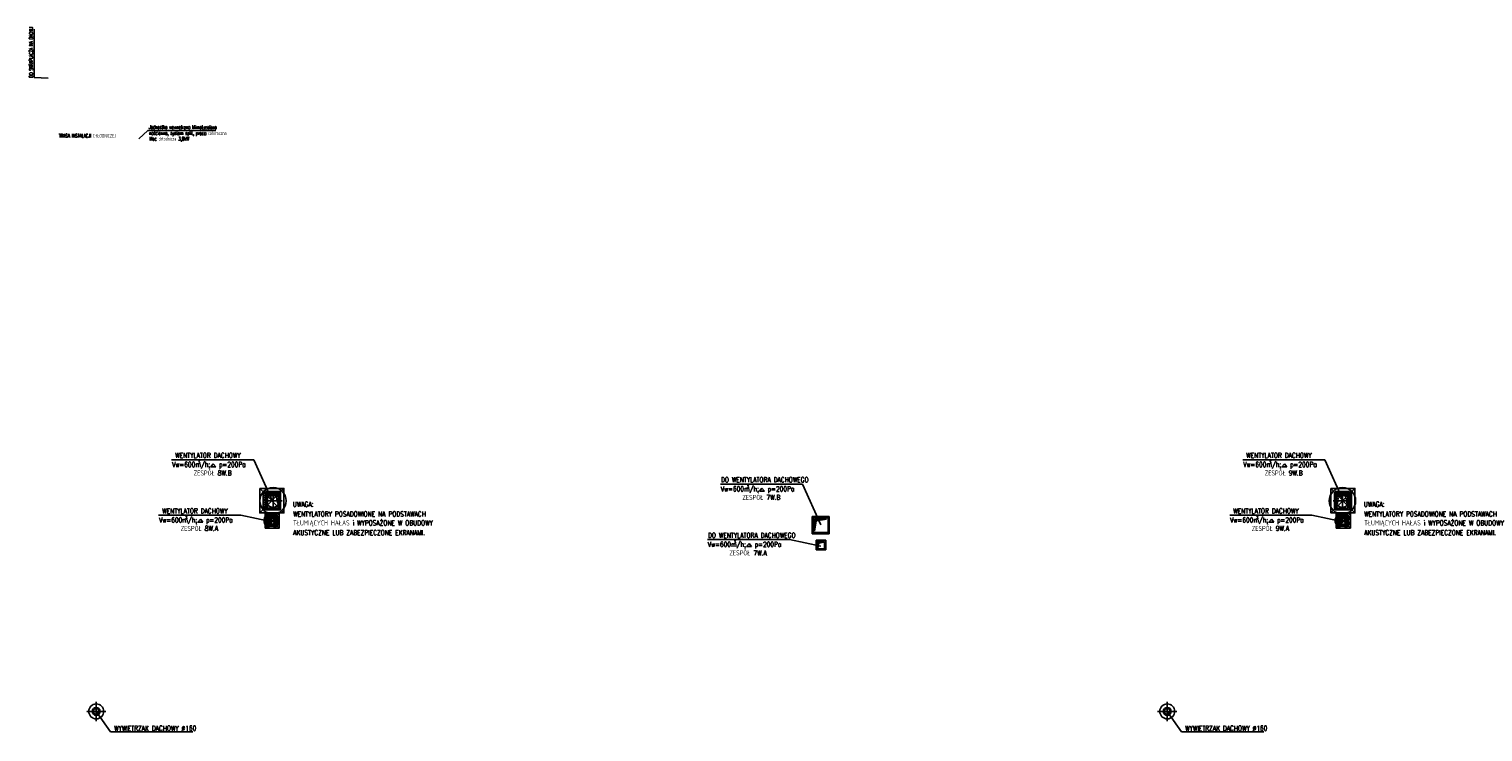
# Model space of a CAD drawing. Extents: x -7228 to 74941, y -112898 to 85621.
# Tile 167 of 256: x 25719 to 29615, y -11136 to -9253. Entities that reach past the tile are written whole.
import ezdxf

# ---------------------------------------------------------------- set-up
doc = ezdxf.new("R2010")
doc.units = 0
for name, pattern in [('00-inst$0$DASHDOT', [1, 0.5, -0.25, 0, -0.25]), ('DASHED', [0.75, 0.5, -0.25]), ('DASHED2', [0.375, 0.25, -0.125])]:
    doc.linetypes.add(name, pattern=pattern)
doc.layers.get('0').update_dxf_attribs({"color": 101, "linetype": 'CONTINUOUS'})
for name, color, linetype in [('E35', 6, 'CONTINUOUS'), ('FLUID-W7A', 7, 'CONTINUOUS'), ('FLUID-W7A-SYM', 7, 'CONTINUOUS'), ('FLUID-W8B', 7, 'CONTINUOUS'), ('FLUID-W8B-SYM', 7, 'CONTINUOUS'), ('FLUID-W9A', 7, 'CONTINUOUS'), ('FLUID-W9A-SYM', 7, 'CONTINUOUS'), ('FLUID-W9B', 7, 'CONTINUOUS'), ('FLUID-W9B-SYM', 7, 'CONTINUOUS'), ('m-went-odnośniki', 255, 'CONTINUOUS'), ('m-went-opis', 86, 'CONTINUOUS'), ('m-went-urządzenia', 51, 'CONTINUOUS'), ('m-went-wywiew', 1, 'CONTINUOUS')]:
    doc.layers.add(name, color=color, linetype=linetype)
doc.styles.add('tab-bud$0$ROMANS', font='romans', dxfattribs={"width": 0.7})
doc.styles.add('wymiar', font='romand.shx', dxfattribs={"width": 0.6})

# ---------------------------------------------------------------- blocks, each defined once
blk = doc.blocks.new('*U5729')
at = {"color": 4, "linetype": 'Continuous'}
for p, q in [((-245, -195), (-245, 195)), ((-245, 195), (245, 195)), ((245, 195), (245, -195)), ((245, -195), (-245, -195))]:
    blk.add_line(p, q, dxfattribs=at)
at = {"color": 0, "linetype": 'ByBlock', "lineweight": -2}
for p, q in [((-200, -150), (-200, 150)), ((-200, 150), (200, 150)), ((200, 150), (200, -150)), ((200, -150), (-200, -150))]:
    blk.add_line(p, q, dxfattribs=at)
at = {"color": 4, "linetype": 'DASHED'}
for p, q in [((120, -90), (200, 150)), ((-200, -150), (120, -90))]:
    blk.add_line(p, q, dxfattribs=at)
blk = doc.blocks.new('*U5730')
at = {"color": 4, "linetype": 'Continuous'}
for p, q in [((245, 195), (-245, 195)), ((-245, 195), (-245, -195)), ((245, -195), (245, 195)), ((-245, -195), (245, -195))]:
    blk.add_line(p, q, dxfattribs=at)
at = {"color": 0, "linetype": 'ByBlock', "lineweight": -2}
for p, q in [((-200, 150), (-26, 176)), ((-200, -150), (-200, 150)), ((200, 150), (26, 176)), ((200, 150), (200, -150)), ((-200, -150), (-26, -176)), ((200, -150), (26, -176))]:
    blk.add_line(p, q, dxfattribs=at)
at = {"color": 4, "linetype": 'DASHED'}
for p, q in [((200, 150), (-200, 150)), ((-200, -150), (200, -150))]:
    blk.add_line(p, q, dxfattribs=at)
at = {"color": 0, "linetype": 'ByBlock', "lineweight": -2}
blk.add_circle((0, 0), 178, dxfattribs=at)
at = {"layer": 'FLUID-W8B-SYM', "color": 2, "linetype": 'Continuous'}
for p, q in [((-195, 0), (195, 0)), ((0, 245), (0, -245))]:
    blk.add_line(p, q, dxfattribs=at)
blk = doc.blocks.new('*U5731')
at = {"color": 0, "linetype": 'ByBlock', "lineweight": -2}
blk.add_circle((0, 0), 355, dxfattribs=at)
blk = doc.blocks.new('*U5732')
at = {"color": 0, "linetype": 'ByBlock', "lineweight": -2}
blk.add_circle((0, 0), 178, dxfattribs=at)
blk = doc.blocks.new('*U5733')
at = {"color": 4, "linetype": 'Continuous'}
for p, q in [((-145, -145), (-145, 145)), ((-145, 145), (145, 145)), ((145, 145), (145, -145)), ((145, -145), (-145, -145))]:
    blk.add_line(p, q, dxfattribs=at)
at = {"color": 0, "linetype": 'ByBlock', "lineweight": -2}
for p, q in [((-100, -100), (-100, 100)), ((-100, 100), (100, 100)), ((100, 100), (100, -100)), ((100, -100), (-100, -100))]:
    blk.add_line(p, q, dxfattribs=at)
at = {"color": 4, "linetype": 'DASHED'}
for p, q in [((60, -60), (100, 100)), ((-100, -100), (60, -60))]:
    blk.add_line(p, q, dxfattribs=at)
blk = doc.blocks.new('*U5734')
at = {"color": 4, "linetype": 'Continuous'}
for p, q in [((145, 145), (-145, 145)), ((-145, 145), (-145, -145)), ((145, -145), (145, 145)), ((-145, -145), (145, -145))]:
    blk.add_line(p, q, dxfattribs=at)
at = {"color": 0, "linetype": 'ByBlock', "lineweight": -2}
for p, q in [((-100, -100), (-100, 100)), ((100, 100), (-100, 100)), ((100, 100), (100, -100)), ((-100, -100), (100, -100))]:
    blk.add_line(p, q, dxfattribs=at)
blk.add_circle((0, 0), 100, dxfattribs=at)
at = {"layer": 'FLUID-W7A-SYM', "color": 2, "linetype": 'Continuous'}
for p, q in [((-145, 0), (145, 0)), ((0, 145), (0, -145))]:
    blk.add_line(p, q, dxfattribs=at)
blk = doc.blocks.new('*U5735')
at = {"color": 0, "linetype": 'ByBlock', "lineweight": -2}
blk.add_circle((0, 0), 200, dxfattribs=at)
blk = doc.blocks.new('*U5736')
at = {"color": 0, "linetype": 'ByBlock', "lineweight": -2}
blk.add_circle((0, 0), 100, dxfattribs=at)
blk = doc.blocks.new('*U5737')
at = {"color": 4, "linetype": 'Continuous'}
for p, q in [((-245, -195), (-245, 195)), ((-245, 195), (245, 195)), ((245, 195), (245, -195)), ((245, -195), (-245, -195))]:
    blk.add_line(p, q, dxfattribs=at)
at = {"color": 0, "linetype": 'ByBlock', "lineweight": -2}
for p, q in [((-200, -150), (-200, 150)), ((-200, 150), (200, 150)), ((200, 150), (200, -150)), ((200, -150), (-200, -150))]:
    blk.add_line(p, q, dxfattribs=at)
at = {"color": 4, "linetype": 'DASHED'}
for p, q in [((120, -90), (200, 150)), ((-200, -150), (120, -90))]:
    blk.add_line(p, q, dxfattribs=at)
blk = doc.blocks.new('*U5738')
at = {"color": 4, "linetype": 'Continuous'}
for p, q in [((245, 195), (-245, 195)), ((-245, 195), (-245, -195)), ((245, -195), (245, 195)), ((-245, -195), (245, -195))]:
    blk.add_line(p, q, dxfattribs=at)
at = {"color": 0, "linetype": 'ByBlock', "lineweight": -2}
for p, q in [((-200, 150), (-26, 176)), ((-200, -150), (-200, 150)), ((200, 150), (26, 176)), ((200, 150), (200, -150)), ((-200, -150), (-26, -176)), ((200, -150), (26, -176))]:
    blk.add_line(p, q, dxfattribs=at)
at = {"color": 4, "linetype": 'DASHED'}
for p, q in [((200, 150), (-200, 150)), ((-200, -150), (200, -150))]:
    blk.add_line(p, q, dxfattribs=at)
at = {"color": 0, "linetype": 'ByBlock', "lineweight": -2}
blk.add_circle((0, 0), 178, dxfattribs=at)
at = {"layer": 'FLUID-W9B-SYM', "color": 2, "linetype": '00-inst$0$DASHDOT'}
for p, q in [((-195, 0), (195, 0)), ((0, 245), (0, -245))]:
    blk.add_line(p, q, dxfattribs=at)
blk = doc.blocks.new('*U5739')
at = {"color": 0, "linetype": 'ByBlock', "lineweight": -2}
blk.add_circle((0, 0), 355, dxfattribs=at)
blk = doc.blocks.new('*U5740')
at = {"color": 0, "linetype": 'ByBlock', "lineweight": -2}
blk.add_circle((0, 0), 178, dxfattribs=at)
blk = doc.blocks.new('*U5741')
at = {"color": 4, "linetype": 'Continuous'}
for p, q in [((-145, -145), (-145, 145)), ((-145, 145), (145, 145)), ((145, 145), (145, -145)), ((145, -145), (-145, -145))]:
    blk.add_line(p, q, dxfattribs=at)
at = {"color": 0, "linetype": 'ByBlock', "lineweight": -2}
for p, q in [((-100, -100), (-100, 100)), ((-100, 100), (100, 100)), ((100, 100), (100, -100)), ((100, -100), (-100, -100))]:
    blk.add_line(p, q, dxfattribs=at)
at = {"color": 4, "linetype": 'DASHED'}
for p, q in [((60, -60), (100, 100)), ((-100, -100), (60, -60))]:
    blk.add_line(p, q, dxfattribs=at)
blk = doc.blocks.new('*U5742')
at = {"color": 4, "linetype": 'Continuous'}
for p, q in [((145, 145), (-145, 145)), ((-145, 145), (-145, -145)), ((145, -145), (145, 145)), ((-145, -145), (145, -145))]:
    blk.add_line(p, q, dxfattribs=at)
at = {"color": 0, "linetype": 'ByBlock', "lineweight": -2}
for p, q in [((-100, -100), (-100, 100)), ((100, 100), (-100, 100)), ((100, 100), (100, -100)), ((-100, -100), (100, -100))]:
    blk.add_line(p, q, dxfattribs=at)
blk.add_circle((0, 0), 100, dxfattribs=at)
at = {"layer": 'FLUID-W9A-SYM', "color": 2, "linetype": '00-inst$0$DASHDOT'}
for p, q in [((-145, 0), (145, 0)), ((0, 145), (0, -145))]:
    blk.add_line(p, q, dxfattribs=at)
blk = doc.blocks.new('*U5743')
at = {"color": 0, "linetype": 'ByBlock', "lineweight": -2}
blk.add_circle((0, 0), 200, dxfattribs=at)
blk = doc.blocks.new('*U5744')
at = {"color": 0, "linetype": 'ByBlock', "lineweight": -2}
blk.add_circle((0, 0), 100, dxfattribs=at)
blk = doc.blocks.new('A$C5CDC0A6C')
at = {"layer": 'm-went-wywiew'}
for points in [[(9127.6, -4744.2), (9155.4, -4740), (9123.3, -4740), (9123.3, -4772.1)], [(9134.5, -4804), (9148, -4801.7), (9132.3, -4801.7), (9132.3, -4817.4)]]:
    blk.add_hatch(color=256, dxfattribs=at).paths.add_polyline_path(points)
at = {"layer": 'm-went-odnośniki'}
for p, q in [((7400.4, -4580.7), (7620.6, -4580.7)), ((7669.3, -4690.2), (7620.6, -4580.7)), ((10270.4, -4580.7), (10490.6, -4580.7)), ((10539.3, -4690.2), (10490.6, -4580.7)), ((8870.8, -4646), (9090.9, -4646)), ((9139.6, -4755.6), (9090.9, -4646)), ((7365.6, -4729.3), (7585.8, -4729.3)), ((7669.8, -4746.9), (7585.8, -4729.3)), ((10235.6, -4729.3), (10455.8, -4729.3)), ((10539.8, -4746.9), (10455.8, -4729.3)), ((8835.9, -4794.6), (9056.1, -4794.6)), ((9140.1, -4812.2), (9056.1, -4794.6)), ((7198.2, -5255.1), (7236.7, -5310)), ((10068.2, -5255.1), (10106.7, -5310)), ((7236.7, -5310), (7456.8, -5310)), ((10106.7, -5310), (10326.8, -5310))]:
    blk.add_line(p, q, dxfattribs=at)
at = {"layer": 'm-went-opis', "color": 8}
for p, q in [((7031.7, -3427.1), (7031.7, -3556.5)), ((7031.7, -3556.5), (7069.2, -3558.3)), ((7336.6, -3698.8), (7312.1, -3721)), ((7519.1, -3698.8), (7336.6, -3698.8))]:
    blk.add_line(p, q, dxfattribs=at)
at = {"layer": 'm-went-opis'}
for p, q in [((7512, -4591.6), (7505.3, -4600)), ((7512, -4591.6), (7518.7, -4600)), ((10382, -4591.6), (10375.3, -4600)), ((10382, -4591.6), (10388.7, -4600)), ((7505.3, -4600), (7518.7, -4600)), ((10375.3, -4600), (10388.7, -4600)), ((8982.3, -4656.9), (8975.6, -4665.3)), ((8975.6, -4665.3), (8989, -4665.3)), ((8982.3, -4656.9), (8989, -4665.3)), ((7477.3, -4739.9), (7470.6, -4748.3)), ((7470.6, -4748.3), (7484, -4748.3)), ((7477.3, -4739.9), (7484, -4748.3)), ((10347.3, -4739.9), (10340.6, -4748.3)), ((10340.6, -4748.3), (10354, -4748.3)), ((10347.3, -4739.9), (10354, -4748.3)), ((8947.7, -4805.3), (8941, -4813.7)), ((8941, -4813.7), (8954.4, -4813.7)), ((8947.7, -4805.3), (8954.4, -4813.7))]:
    blk.add_line(p, q, dxfattribs=at)
at = {"layer": 'm-went-urządzenia'}
for p, q in [((7636.6, -4723.2), (7701.1, -4657.6)), ((7636.6, -4657.6), (7701.1, -4723.2)), ((10506.6, -4723.2), (10571.1, -4657.6)), ((10506.6, -4657.6), (10571.1, -4723.2)), ((7651, -4725.2), (7688.8, -4764)), ((7651, -4764), (7688.8, -4725.2)), ((10521, -4725.2), (10558.8, -4764)), ((10521, -4764), (10558.8, -4725.2))]:
    blk.add_line(p, q, dxfattribs=at)
for points in [[(7636.6, -4657.6), (7701.1, -4657.6), (7701.1, -4723.2), (7636.6, -4723.2)], [(10506.6, -4657.6), (10571.1, -4657.6), (10571.1, -4723.2), (10506.6, -4723.2)], [(7651, -4725.2), (7688.8, -4725.2), (7688.8, -4764), (7651, -4764)], [(10521, -4725.2), (10558.8, -4725.2), (10558.8, -4764), (10521, -4764)]]:
    blk.add_lwpolyline(points, close=True, dxfattribs=at)
for centre in [(7198.2, -5255.1), (10068.2, -5255.1)]:
    blk.add_circle(centre, 19.9, dxfattribs=at)
at = {"layer": 'm-went-wywiew', "color": 9}
for p, q in [((7646, -4667.8), (7692, -4667.8)), ((7646, -4713.8), (7646, -4667.8)), ((7692, -4667.8), (7692, -4713.8)), ((10516, -4667.8), (10562, -4667.8)), ((10516, -4713.8), (10516, -4667.8)), ((10562, -4667.8), (10562, -4713.8)), ((7692, -4713.8), (7646, -4713.8)), ((10562, -4713.8), (10516, -4713.8)), ((7656.8, -4757.2), (7656.8, -4731.2)), ((7656.8, -4731.2), (7659.8, -4731.2)), ((7659.8, -4731.2), (7682.8, -4731.2)), ((7682.8, -4731.2), (7682.8, -4757.2)), ((9116.3, -4733.1), (9162.3, -4733.1)), ((9116.3, -4779.1), (9116.3, -4733.1)), ((9162.3, -4733.1), (9162.3, -4779.1)), ((10526.8, -4757.2), (10526.8, -4731.2)), ((10526.8, -4731.2), (10529.8, -4731.2)), ((10529.8, -4731.2), (10552.8, -4731.2)), ((10552.8, -4731.2), (10552.8, -4757.2)), ((7682.8, -4757.2), (7656.8, -4757.2)), ((9162.3, -4779.1), (9116.3, -4779.1)), ((10552.8, -4757.2), (10526.8, -4757.2)), ((9127.2, -4822.5), (9127.2, -4796.5)), ((9127.2, -4796.5), (9130.2, -4796.5)), ((9153.2, -4822.5), (9127.2, -4822.5)), ((9130.2, -4796.5), (9153.2, -4796.5)), ((9153.2, -4796.5), (9153.2, -4822.5))]:
    blk.add_line(p, q, dxfattribs=at)
at = {"layer": 'm-went-wywiew', "linetype": 'DASHED'}
for p, q in [((7649, -4670.8), (7649, -4710.8)), ((7689, -4670.8), (7649, -4670.8)), ((7653, -4706.8), (7653, -4674.7)), ((7653, -4674.7), (7685.1, -4674.7)), ((7685.1, -4674.7), (7657.3, -4678.8)), ((7689, -4710.8), (7689, -4670.8)), ((10519, -4670.8), (10519, -4710.8)), ((10559, -4670.8), (10519, -4670.8)), ((10523, -4706.8), (10523, -4674.7)), ((10523, -4674.7), (10555.1, -4674.7)), ((10555.1, -4674.7), (10527.3, -4678.8)), ((10559, -4710.8), (10559, -4670.8)), ((7649, -4710.8), (7689, -4710.8)), ((7657.3, -4678.8), (7653, -4706.8)), ((10519, -4710.8), (10559, -4710.8)), ((10527.3, -4678.8), (10523, -4706.8)), ((7659.8, -4734.2), (7679.8, -4734.2)), ((7659.8, -4754.2), (7659.8, -4734.2)), ((7662, -4752.1), (7662, -4736.4)), ((7662, -4736.4), (7677.7, -4736.4)), ((7664.2, -4738.7), (7662, -4752.1)), ((7677.7, -4736.4), (7664.2, -4738.7)), ((7679.8, -4734.2), (7679.8, -4754.2)), ((10529.8, -4734.2), (10549.8, -4734.2)), ((10529.8, -4754.2), (10529.8, -4734.2)), ((10532, -4752.1), (10532, -4736.4)), ((10532, -4736.4), (10547.7, -4736.4)), ((10534.2, -4738.7), (10532, -4752.1)), ((10547.7, -4736.4), (10534.2, -4738.7)), ((10549.8, -4734.2), (10549.8, -4754.2)), ((7679.8, -4754.2), (7659.8, -4754.2)), ((10549.8, -4754.2), (10529.8, -4754.2))]:
    blk.add_line(p, q, dxfattribs=at)
at = {"layer": 'm-went-wywiew'}
for p, q in [((9119.3, -4736.1), (9119.3, -4776.1)), ((9159.3, -4736.1), (9119.3, -4736.1)), ((9123.3, -4772.1), (9123.3, -4740)), ((9123.3, -4740), (9155.4, -4740)), ((9127.6, -4744.2), (9123.3, -4772.1)), ((9155.4, -4740), (9127.6, -4744.2)), ((9159.3, -4776.1), (9159.3, -4736.1)), ((9119.3, -4776.1), (9159.3, -4776.1)), ((9130.2, -4799.5), (9150.2, -4799.5)), ((9130.2, -4819.5), (9130.2, -4799.5)), ((9150.2, -4819.5), (9130.2, -4819.5)), ((9132.3, -4817.4), (9132.3, -4801.7)), ((9132.3, -4801.7), (9148, -4801.7)), ((9134.5, -4804), (9132.3, -4817.4)), ((9148, -4801.7), (9134.5, -4804)), ((9150.2, -4799.5), (9150.2, -4819.5))]:
    blk.add_line(p, q, dxfattribs=at)
at = {"layer": 'm-went-wywiew', "color": 9, "linetype": 'DASHED2'}
for p, q in [((7172.4, -5255.1), (7224, -5255.1)), ((7198.2, -5229.3), (7198.2, -5280.9)), ((10042.4, -5255.1), (10094, -5255.1)), ((10068.2, -5229.3), (10068.2, -5280.9))]:
    blk.add_line(p, q, dxfattribs=at)
at = {"layer": 'm-went-wywiew', "color": 9}
for centre in [(7198.2, -5255.1), (10068.2, -5255.1)]:
    blk.add_circle(centre, 10.6, dxfattribs=at)
at = {"layer": 'm-went-wywiew'}
for centre in [(7198.2, -5255.1), (10068.2, -5255.1)]:
    blk.add_circle(centre, 8, dxfattribs=at)
at = {"layer": 'FLUID-W7A', "color": 1, "linetype": 'Continuous', "xscale": 0.1000000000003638, "yscale": 0.1000000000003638, "zscale": 0.1}
for name, rotation in [('*U5735', 90.00000000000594), ('*U5733', 90.00000000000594), ('*U5734', 90.00000000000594), ('*U5736', 180.0000000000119)]:
    blk.add_blockref(name, (7668, -4744.2), dxfattribs=dict(at, rotation=rotation))
at = {"layer": 'FLUID-W8B', "color": 1, "linetype": 'Continuous', "xscale": 0.1000000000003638, "yscale": 0.1000000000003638, "zscale": 0.1}
for name, rotation in [('*U5731', 90.00000000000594), ('*U5730', 90.00000000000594), ('*U5729', 90.00000000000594), ('*U5732', 180.0000000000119)]:
    blk.add_blockref(name, (7672, -4690.8), dxfattribs=dict(at, rotation=rotation))
at = {"layer": 'FLUID-W9A', "color": 1, "linetype": 'Continuous', "xscale": 0.1000000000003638, "yscale": 0.1000000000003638, "zscale": 0.1}
for name, rotation in [('*U5743', 90.00000000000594), ('*U5741', 90.00000000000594), ('*U5742', 90.00000000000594), ('*U5744', 180.0000000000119)]:
    blk.add_blockref(name, (10538, -4744.2), dxfattribs=dict(at, rotation=rotation))
at = {"layer": 'FLUID-W9B', "color": 1, "linetype": 'Continuous', "xscale": 0.1000000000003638, "yscale": 0.1000000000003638, "zscale": 0.1}
for name, rotation in [('*U5739', 90.00000000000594), ('*U5738', 90.00000000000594), ('*U5737', 90.00000000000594), ('*U5740', 180.0000000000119)]:
    blk.add_blockref(name, (10537.5, -4690.8), dxfattribs=dict(at, rotation=rotation))
at = {"layer": 'm-went-opis'}
for s, height, rotation, style, width, p in [('DO SKRAPLACZA NA DACHU', 10.019, 89.9414, 'wymiar', 0.6, (7028.6, -3557, 0)), ('Jednostka wewnętrzna klimatyzatora', 10.019, 359.9414, 'wymiar', 0.6, (7339.6, -3694.6, 0)), ('naścienna, system split, praca całoroczna', 10.019, 359.9414, 'wymiar', 0.6, (7339.8, -3710.7, 0)), ('TRASA INSTALACJI CHŁODNICZEJ', 10.019, 359.9414, 'wymiar', 0.6, (7098.2, -3717.8, 0)), ('Moc chłodnicza 3,0kW ', 10.019, 359.9414, 'wymiar', 0.6, (7341.1, -3725.9, 0)), ('Vw=600m/h;   p=200Pa', 13.446, 0, 'tab-bud$0$ROMANS', 0.7, (7401.6, -4600.3)), (' WENTYLATOR DACHOWY', 13.446, 0, 'tab-bud$0$ROMANS', 0.7, (7402.1, -4575.9)), ('3', 8.07, 0, 'tab-bud$0$ROMANS', 0.7, (7470.7, -4591.9)), ('Vw=600m/h;   p=200Pa', 13.446, 0, 'tab-bud$0$ROMANS', 0.7, (10271.6, -4600.3)), (' WENTYLATOR DACHOWY', 13.446, 0, 'tab-bud$0$ROMANS', 0.7, (10272.1, -4575.9)), ('3', 8.07, 0, 'tab-bud$0$ROMANS', 0.7, (10340.7, -4591.9)), ('ZESPÓŁ 8W.B', 13.446, 0, 'tab-bud$0$ROMANS', 0.7, (7459.4, -4623)), ('DO WENTYLATORA DACHOWEGO', 13.446, 0, 'tab-bud$0$ROMANS', 0.7, (8872.4, -4641.2)), ('ZESPÓŁ 9W.B', 13.446, 0, 'tab-bud$0$ROMANS', 0.7, (10329.4, -4623)), ('Vw=600m/h;   p=200Pa', 13.446, 0, 'tab-bud$0$ROMANS', 0.7, (8871.9, -4665.6)), ('ZESPÓŁ 7W.B', 13.446, 0, 'tab-bud$0$ROMANS', 0.7, (8929.7, -4688.4)), ('3', 8.07, 0, 'tab-bud$0$ROMANS', 0.7, (8941, -4657.3)), (' WENTYLATOR DACHOWY', 13.446, 0, 'tab-bud$0$ROMANS', 0.7, (7367.3, -4724.5)), ('UWAGA:', 13.45, 0, 'tab-bud$0$ROMANS', 0.7, (7724.9, -4706.7)), (' WENTYLATOR DACHOWY', 13.446, 0, 'tab-bud$0$ROMANS', 0.7, (10237.3, -4724.5)), ('UWAGA:', 13.45, 0, 'tab-bud$0$ROMANS', 0.7, (10594.9, -4706.7)), ('Vw=600m/h;   p=200Pa', 13.446, 0, 'tab-bud$0$ROMANS', 0.7, (7366.7, -4748.9)), ('3', 8.07, 0, 'tab-bud$0$ROMANS', 0.7, (7436, -4740.3)), ('WENTYLATORY POSADOWIONE NA PODSTAWACH', 13.446, 0, 'tab-bud$0$ROMANS', 0.7, (7725.9, -4732.9)), ('TŁUMIĄCYCH HAŁAS i WYPOSAŻONE W OBUDOWY', 13.446, 0, 'tab-bud$0$ROMANS', 0.7, (7725.9, -4756.8)), ('Vw=600m/h;   p=200Pa', 13.446, 0, 'tab-bud$0$ROMANS', 0.7, (10236.7, -4748.9)), ('3', 8.07, 0, 'tab-bud$0$ROMANS', 0.7, (10306, -4740.3)), ('WENTYLATORY POSADOWIONE NA PODSTAWACH', 13.446, 0, 'tab-bud$0$ROMANS', 0.7, (10595.9, -4732.9)), ('TŁUMIĄCYCH HAŁAS i WYPOSAŻONE W OBUDOWY', 13.446, 0, 'tab-bud$0$ROMANS', 0.7, (10595.9, -4756.8)), ('ZESPÓŁ 8W.A', 13.446, 0, 'tab-bud$0$ROMANS', 0.7, (7424.6, -4771.7)), ('AKUSTYCZNE LUB ZABEZPIECZONE EKRANAMI.', 13.446, 0, 'tab-bud$0$ROMANS', 0.7, (7725.9, -4782.8)), ('DO WENTYLATORA DACHOWEGO', 13.446, 0, 'tab-bud$0$ROMANS', 0.7, (8837.6, -4789.9)), ('ZESPÓŁ 9W.A', 13.446, 0, 'tab-bud$0$ROMANS', 0.7, (10294.6, -4771.7)), ('AKUSTYCZNE LUB ZABEZPIECZONE EKRANAMI.', 13.446, 0, 'tab-bud$0$ROMANS', 0.7, (10595.9, -4782.8)), ('Vw=600m/h;   p=200Pa', 13.446, 0, 'tab-bud$0$ROMANS', 0.7, (8837, -4814.2)), ('ZESPÓŁ 7W.A', 13.446, 0, 'tab-bud$0$ROMANS', 0.7, (8894.9, -4837)), ('3', 8.07, 0, 'tab-bud$0$ROMANS', 0.7, (8906.4, -4805.6)), ('WYWIETRZAK DACHOWY %%c160', 13.446, 0, 'tab-bud$0$ROMANS', 0.7, (7246.1, -5306.8)), ('WYWIETRZAK DACHOWY %%c160', 13.446, 0, 'tab-bud$0$ROMANS', 0.7, (10116.1, -5306.8))]:
    blk.add_text(s, height=height, rotation=rotation, dxfattribs=dict(at, style=style, width=width)).set_placement(p)

msp = doc.modelspace()

# ---------------------------------------------------------------- block references
at = {"layer": 'E35'}
msp.add_blockref('A$C5CDC0A6C', (18700.703, -5826.119), dxfattribs=at)

doc.saveas('drawing.dxf')
